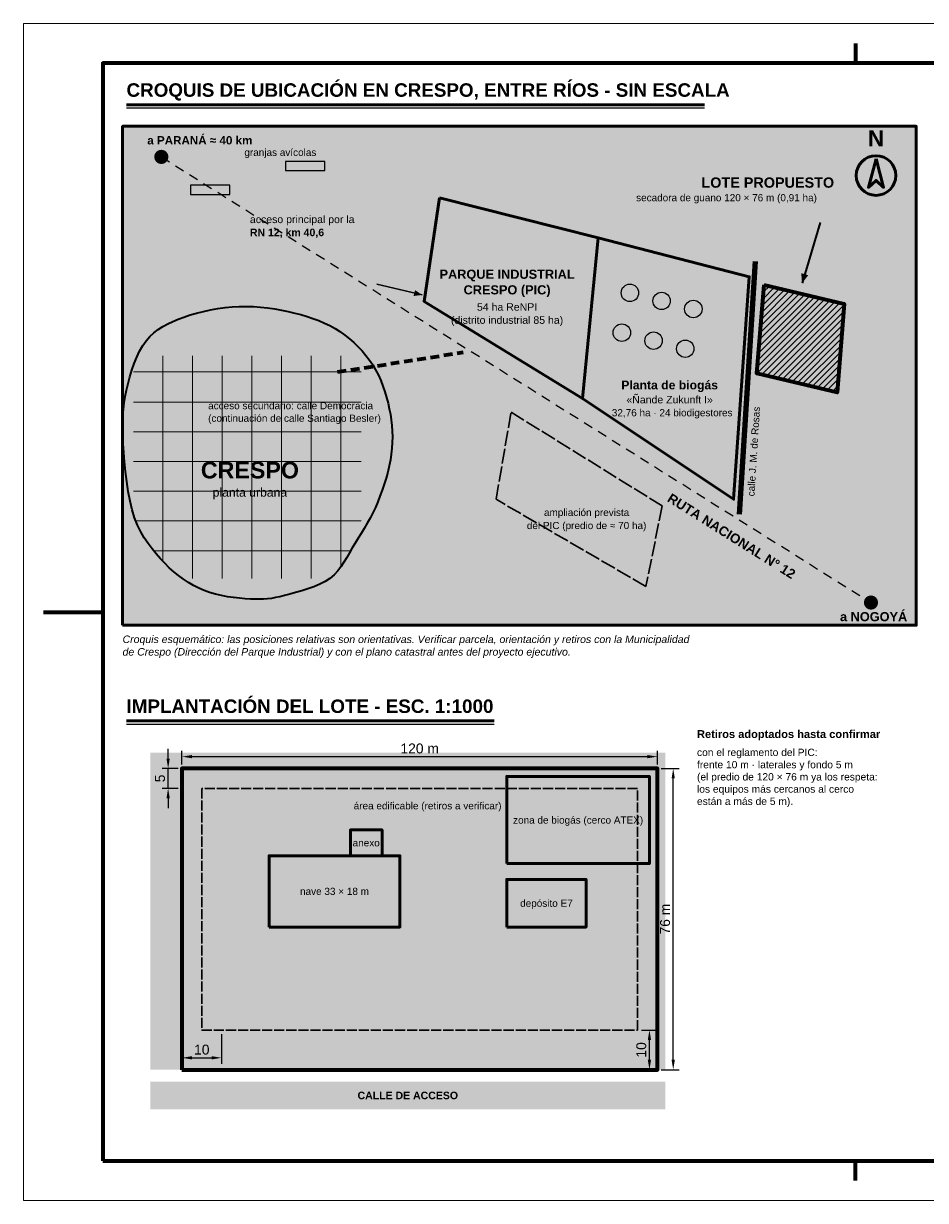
# Model space of a CAD drawing. Header units: millimetres. Extents: x 0 to 420, y 0 to 297.
# Tile 1 of 2: x 0 to 228, y 0 to 297. Entities that reach past the tile are written whole.
import ezdxf
from ezdxf.enums import TextEntityAlignment as Align

# ---------------------------------------------------------------- set-up
doc = ezdxf.new("R2010")
doc.units = ezdxf.units.MM
doc.header["$LTSCALE"] = 0.5
doc.linetypes.add('DASHED', pattern=[1.524, 1.27, -0.254])
for name, color, linetype, lineweight in [('CONTORNO', 7, 'CONTINUOUS', 50), ('COTAS', 7, 'CONTINUOUS', 25), ('FINO', 7, 'CONTINUOUS', 25), ('HOJA', 8, 'CONTINUOUS', 13), ('RAYADO', 8, 'CONTINUOUS', 18), ('RECUADRO', 7, 'CONTINUOUS', 70), ('RELLENO', 9, 'CONTINUOUS', 13), ('TEXTO', 7, 'CONTINUOUS', 25)]:
    doc.layers.add(name, color=color, linetype=linetype, lineweight=lineweight)
doc.styles.add('CURSIVA', font='ariali.ttf')
doc.styles.add('NEGRITA', font='arialbd.ttf')
doc.styles.get("Standard").update_dxf_attribs({"font": 'arial.ttf'})
doc.dimstyles.new('IRAM', dxfattribs={"dimtxt": 2.5, "dimasz": 2.5, "dimexe": 1.5, "dimexo": 1, "dimgap": 0.8, "dimtad": 1, "dimdec": 1, "dimtxsty": 'Standard', "dimcen": 2.5, "dimazin": 3, "dimtfac": 1, "dimtmove": 0, "dimatfit": 3})

msp = doc.modelspace()

# ---------------------------------------------------------------- hatches: boundary and pattern name
at = {"layer": 'CONTORNO'}
for points in [[(215.19184, 262.89607), (215.19184, 257.39607), (217.09184, 255.64607)], [(100.59395, 228.52788), (98.81903, 229.72256), (98.47356, 228.24234)]]:
    msp.add_hatch(color=7, dxfattribs=at).paths.add_polyline_path(points)
at = {"layer": 'CONTORNO', "true_color": 0xc8102e}
msp.add_hatch(color=7, dxfattribs=at).paths.add_polyline_path([(196.51569, 231.45074), (198.07408, 233.49113), (196.32578, 234.01115)])
at = {"layer": 'RAYADO', "true_color": 0xc8102e}
h = msp.add_hatch(dxfattribs=at)
h.set_pattern_fill('ANSI31', scale=0.35)
h.paths.add_polyline_path([(186.98704, 231.0695), (207.18778, 226.24042), (205.4091, 203.87418), (185.08131, 208.70325)])
at = {"layer": 'RELLENO', "true_color": 0xf3f2ed}
msp.add_hatch(color=7, dxfattribs=at).paths.add_polyline_path([(25, 145.16278), (225.35574, 145.16278), (225.35574, 271.1), (25, 271.1)])
at = {"layer": 'RELLENO', "true_color": 0xbebebe}
h = msp.add_hatch(color=7, dxfattribs=at)
edge = h.paths.add_edge_path()
edge.add_arc((34.78275, 263.34806), 1.8, 0, 360)
msp.add_hatch(color=7, dxfattribs=at).paths.add_polyline_path([(35.73983, 264.87252), (214.87844, 152.40588), (212.96427, 149.35696), (33.82566, 261.8236)])
at = {"layer": 'RELLENO', "true_color": 0xffffff}
for points in [[(66.16377, 259.91688), (76.07356, 259.91688), (76.07356, 262.20433), (66.16377, 262.20433)], [(42.15157, 253.81699), (52.06136, 253.81699), (52.06136, 256.23153), (42.15157, 256.23153)], [(186.98704, 231.0695), (207.18778, 226.24042), (205.4091, 203.87418), (185.08131, 208.70325)]]:
    msp.add_hatch(color=7, dxfattribs=at).paths.add_polyline_path(points)
at = {"layer": 'RELLENO', "true_color": 0xe0e7f0}
msp.add_hatch(color=7, dxfattribs=at).paths.add_polyline_path([(105.04066, 253.05451), (145.06098, 242.88803), (141.12247, 202.34921), (101.10215, 226.87583)])
at = {"layer": 'RELLENO', "true_color": 0xe6f0de}
msp.add_hatch(color=7, dxfattribs=at).paths.add_polyline_path([(145.06098, 242.88803), (183.17558, 233.1028), (179.23707, 176.93302), (141.12247, 202.34921)])
at = {"layer": 'RELLENO', "true_color": 0xd4e2de}
h = msp.add_hatch(color=7, dxfattribs=at)
edge = h.paths.add_edge_path()
edge.add_arc((153.06505, 229.03621), 2.2, 0, 360)
h = msp.add_hatch(color=7, dxfattribs=at)
edge = h.paths.add_edge_path()
edge.add_arc((161.06911, 227.00291), 2.2, 0, 360)
h = msp.add_hatch(color=7, dxfattribs=at)
edge = h.paths.add_edge_path()
edge.add_arc((169.07318, 224.96961), 2.2, 0, 360)
at = {"layer": 'RELLENO', "true_color": 0xf0e2c6}
msp.add_hatch(color=7, dxfattribs=at).paths.add_polyline_path([(30.97129, 216.96352), (31.91311, 218.04283), (32.92764, 218.98986), (34.01413, 219.82321), (35.17183, 220.56149), (36.40001, 221.22333), (37.69792, 221.82734), (39.06481, 222.39213), (40.49994, 222.93632), (42.03407, 223.45755), (43.68112, 223.93708), (45.41501, 224.36896), (47.20969, 224.74722), (49.03912, 225.06592), (50.87723, 225.31909), (52.69797, 225.50077), (54.47529, 225.60502), (56.23958, 225.62612), (58.02868, 225.56729), (59.82771, 225.43599), (61.62178, 225.23966), (63.39599, 224.98575), (65.13547, 224.6817), (66.82531, 224.33495), (68.45064, 223.95297), (70.02324, 223.53636), (71.56234, 223.07829), (73.06422, 222.57506), (74.52516, 222.02293), (75.94143, 221.41817), (77.30931, 220.75708), (78.62508, 220.03592), (79.88502, 219.25097), (81.09707, 218.39715), (82.26818, 217.47581), (83.39313, 216.49292), (84.46671, 215.45443), (85.48372, 214.3663), (86.43895, 213.23448), (87.32717, 212.06494), (88.14318, 210.86363), (88.88699, 209.61193), (89.56355, 208.2962), (90.17509, 206.92983), (90.72386, 205.52623), (91.21208, 204.0988), (91.64198, 202.66095), (92.01581, 201.22608), (92.33579, 199.80759), (92.60254, 198.40051), (92.81421, 196.98996), (92.9693, 195.57445), (93.06632, 194.15248), (93.10379, 192.72258), (93.08022, 191.28323), (92.99411, 189.83297), (92.84398, 188.3703), (92.61929, 186.88033), (92.31693, 185.35809), (91.94658, 183.81698), (91.51791, 182.27042), (91.04061, 180.73179), (90.52435, 179.21452), (89.97881, 177.73199), (89.41367, 176.29761), (88.81279, 174.90555), (88.16006, 173.54055), (87.46514, 172.20186), (86.73771, 170.88873), (85.98745, 169.60042), (85.22404, 168.33619), (84.45716, 167.09529), (83.69648, 165.87697), (82.96756, 164.66077), (82.27215, 163.43861), (81.58417, 162.22836), (80.87759, 161.0479), (80.12634, 159.91509), (79.30437, 158.84781), (78.38562, 157.86392), (77.34405, 156.98131), (76.13882, 156.19884), (74.77727, 155.49903), (73.30554, 154.87516), (71.76979, 154.32055), (70.21617, 153.82848), (68.69084, 153.39226), (67.23996, 153.00519), (65.90967, 152.66055), (64.71685, 152.36432), (63.62478, 152.12542), (62.59921, 151.94163), (61.6059, 151.8107), (60.6106, 151.73041), (59.57907, 151.69851), (58.47707, 151.71278), (57.27036, 151.77099), (55.94305, 151.86295), (54.52095, 151.98643), (53.03234, 152.15111), (51.50553, 152.36668), (49.96878, 152.64281), (48.4504, 152.98918), (46.97867, 153.41547), (45.58188, 153.93136), (44.24241, 154.53289), (42.92577, 155.20912), (41.63494, 155.95932), (40.37289, 156.78274), (39.1426, 157.67864), (37.94705, 158.64627), (36.78922, 159.68488), (35.67209, 160.79373), (34.57766, 161.95496), (33.49539, 163.16161), (32.43942, 164.42932), (31.4239, 165.77372), (30.46297, 167.21045), (29.57077, 168.75516), (28.76146, 170.42347), (28.04917, 172.23102), (27.43291, 174.25426), (26.89878, 176.51107), (26.44158, 178.9292), (26.05609, 181.43645), (25.73711, 183.96057), (25.47941, 186.42934), (25.27779, 188.77053), (25.12705, 190.91192), (25.02804, 192.86269), (24.9861, 194.69556), (25.00273, 196.43361), (25.07941, 198.09994), (25.21762, 199.71761), (25.41886, 201.30972), (25.68462, 202.89935), (26.01639, 204.50958), (26.40994, 206.16536), (26.86206, 207.85539), (27.37571, 209.54839), (27.95388, 211.2131), (28.59955, 212.81824), (29.31568, 214.33254), (30.10527, 215.72472)])
at = {"layer": 'RELLENO', "true_color": 0xd4e2de}
h = msp.add_hatch(color=7, dxfattribs=at)
edge = h.paths.add_edge_path()
edge.add_arc((151.03227, 218.99681), 2.2, 0, 360)
h = msp.add_hatch(color=7, dxfattribs=at)
edge = h.paths.add_edge_path()
edge.add_arc((159.03634, 216.96352), 2.2, 0, 360)
h = msp.add_hatch(color=7, dxfattribs=at)
edge = h.paths.add_edge_path()
edge.add_arc((167.0404, 214.93022), 2.2, 0, 360)
at = {"layer": 'RELLENO', "true_color": 0xeef0f5}
msp.add_hatch(color=7, dxfattribs=at).paths.add_polyline_path([(123.08157, 198.91802), (161.19616, 175.28096), (157.13061, 154.94801), (119.27011, 176.93302)])
at = {"layer": 'RELLENO', "true_color": 0xbebebe}
h = msp.add_hatch(color=7, dxfattribs=at)
edge = h.paths.add_edge_path()
edge.add_arc((213.92136, 150.88142), 1.8, 0, 360)
at = {"layer": 'RELLENO', "true_color": 0xf4f5f0}
msp.add_hatch(color=7, dxfattribs=at).paths.add_polyline_path([(32, 33), (162, 33), (162, 113), (32, 113)])
at = {"layer": 'RELLENO', "true_color": 0xe9f1e1}
msp.add_hatch(color=7, dxfattribs=at).paths.add_polyline_path([(40, 33), (160, 33), (160, 109), (40, 109)])
at = {"layer": 'RELLENO', "true_color": 0xfff2c4}
msp.add_hatch(color=7, dxfattribs=at).paths.add_polyline_path([(122, 85), (158, 85), (158, 107), (122, 107)])
at = {"layer": 'RELLENO', "true_color": 0xe4c6b6}
for points in [[(82.5, 87), (90.5, 87), (90.5, 93.5), (82.5, 93.5)], [(122, 69), (142, 69), (142, 81), (122, 81)]]:
    msp.add_hatch(color=7, dxfattribs=at).paths.add_polyline_path(points)
at = {"layer": 'RELLENO', "true_color": 0xdcdcdc}
msp.add_hatch(color=7, dxfattribs=at).paths.add_polyline_path([(62, 69), (95, 69), (95, 87), (62, 87)])
at = {"layer": 'RELLENO', "true_color": 0xb9b9b9}
msp.add_hatch(color=7, dxfattribs=at).paths.add_polyline_path([(32, 23), (162, 23), (162, 30), (32, 30)])

# ---------------------------------------------------------------- linework, layer by layer
at = {"layer": 'CONTORNO'}
for p, q in [((26, 276.5), (171.86, 276.5)), ((26, 121), (118.82, 121))]:
    msp.add_line(p, q, dxfattribs=at)
at = {"layer": 'CONTORNO', "lineweight": 35, "true_color": 0xc8102e}
msp.add_line((201.08944, 246.82754), (196.51569, 231.45074), dxfattribs=at)
at = {"layer": 'CONTORNO', "lineweight": 30}
msp.add_line((89.15957, 231.19658), (100.59395, 228.52788), dxfattribs=at)
at = {"layer": 'CONTORNO', "lineweight": 70, "true_color": 0x787878}
for p, q in [((109.48392, 213.80222), (111.01194, 214.04065)), ((89.32782, 210.65707), (91.50152, 210.99625)), ((92.68717, 211.18126), (94.86087, 211.52045)), ((96.04652, 211.70545), (98.22022, 212.04464)), ((99.40587, 212.22965), (101.57957, 212.56883)), ((102.76522, 212.75384), (104.93891, 213.09302)), ((106.12457, 213.27803), (108.29826, 213.61721)), ((79.24978, 209.0845), (81.42347, 209.42368)), ((82.60913, 209.60869), (84.78282, 209.94787)), ((85.96847, 210.13288), (88.14217, 210.47206))]:
    msp.add_line(p, q, dxfattribs=at)
at = {"layer": 'CONTORNO', "lineweight": 50}
for points in [[(25, 145.16278), (225.35574, 145.16278), (225.35574, 271.1), (25, 271.1)], [(122, 85), (158, 85), (158, 107), (122, 107)], [(82.5, 87), (90.5, 87), (90.5, 93.5), (82.5, 93.5)], [(62, 69), (95, 69), (95, 87), (62, 87)], [(122, 69), (142, 69), (142, 81), (122, 81)]]:
    msp.add_lwpolyline(points, close=True, dxfattribs=at)
at = {"layer": 'CONTORNO', "lineweight": 25}
for points in [[(66.16377, 259.91688), (76.07356, 259.91688), (76.07356, 262.20433), (66.16377, 262.20433)], [(42.15157, 253.81699), (52.06136, 253.81699), (52.06136, 256.23153), (42.15157, 256.23153)]]:
    msp.add_lwpolyline(points, close=True, dxfattribs=at)
at = {"layer": 'CONTORNO'}
for points in [[(215.19184, 262.89607), (213.29184, 255.64607), (215.19184, 257.39607), (217.09184, 255.64607)], [(105.04066, 253.05451), (145.06098, 242.88803), (141.12247, 202.34921), (101.10215, 226.87583)], [(145.06098, 242.88803), (183.17558, 233.1028), (179.23707, 176.93302), (141.12247, 202.34921)]]:
    msp.add_lwpolyline(points, close=True, dxfattribs=at)
at = {"layer": 'CONTORNO', "lineweight": 120, "true_color": 0xcdcdcd}
msp.add_lwpolyline([(184.70017, 236.91522), (180.63461, 173.12059)], dxfattribs=at)
at = {"layer": 'CONTORNO', "lineweight": 70, "true_color": 0xc8102e}
msp.add_lwpolyline([(186.98704, 231.0695), (207.18778, 226.24042), (205.4091, 203.87418), (185.08131, 208.70325)], close=True, dxfattribs=at)
at = {"layer": 'CONTORNO', "lineweight": 35}
msp.add_lwpolyline([(30.97129, 216.96352), (31.91311, 218.04283), (32.92764, 218.98986), (34.01413, 219.82321), (35.17183, 220.56149), (36.40001, 221.22333), (37.69792, 221.82734), (39.06481, 222.39213), (40.49994, 222.93632), (42.03407, 223.45755), (43.68112, 223.93708), (45.41501, 224.36896), (47.20969, 224.74722), (49.03912, 225.06592), (50.87723, 225.31909), (52.69797, 225.50077), (54.47529, 225.60502), (56.23958, 225.62612), (58.02868, 225.56729), (59.82771, 225.43599), (61.62178, 225.23966), (63.39599, 224.98575), (65.13547, 224.6817), (66.82531, 224.33495), (68.45064, 223.95297), (70.02324, 223.53636), (71.56234, 223.07829), (73.06422, 222.57506), (74.52516, 222.02293), (75.94143, 221.41817), (77.30931, 220.75708), (78.62508, 220.03592), (79.88502, 219.25097), (81.09707, 218.39715), (82.26818, 217.47581), (83.39313, 216.49292), (84.46671, 215.45443), (85.48372, 214.3663), (86.43895, 213.23448), (87.32717, 212.06494), (88.14318, 210.86363), (88.88699, 209.61193), (89.56355, 208.2962), (90.17509, 206.92983), (90.72386, 205.52623), (91.21208, 204.0988), (91.64198, 202.66095), (92.01581, 201.22608), (92.33579, 199.80759), (92.60254, 198.40051), (92.81421, 196.98996), (92.9693, 195.57445), (93.06632, 194.15248), (93.10379, 192.72258), (93.08022, 191.28323), (92.99411, 189.83297), (92.84398, 188.3703), (92.61929, 186.88033), (92.31693, 185.35809), (91.94658, 183.81698), (91.51791, 182.27042), (91.04061, 180.73179), (90.52435, 179.21452), (89.97881, 177.73199), (89.41367, 176.29761), (88.81279, 174.90555), (88.16006, 173.54055), (87.46514, 172.20186), (86.73771, 170.88873), (85.98745, 169.60042), (85.22404, 168.33619), (84.45716, 167.09529), (83.69648, 165.87697), (82.96756, 164.66077), (82.27215, 163.43861), (81.58417, 162.22836), (80.87759, 161.0479), (80.12634, 159.91509), (79.30437, 158.84781), (78.38562, 157.86392), (77.34405, 156.98131), (76.13882, 156.19884), (74.77727, 155.49903), (73.30554, 154.87516), (71.76979, 154.32055), (70.21617, 153.82848), (68.69084, 153.39226), (67.23996, 153.00519), (65.90967, 152.66055), (64.71685, 152.36432), (63.62478, 152.12542), (62.59921, 151.94163), (61.6059, 151.8107), (60.6106, 151.73041), (59.57907, 151.69851), (58.47707, 151.71278), (57.27036, 151.77099), (55.94305, 151.86295), (54.52095, 151.98643), (53.03234, 152.15111), (51.50553, 152.36668), (49.96878, 152.64281), (48.4504, 152.98918), (46.97867, 153.41547), (45.58188, 153.93136), (44.24241, 154.53289), (42.92577, 155.20912), (41.63494, 155.95932), (40.37289, 156.78274), (39.1426, 157.67864), (37.94705, 158.64627), (36.78922, 159.68488), (35.67209, 160.79373), (34.57766, 161.95496), (33.49539, 163.16161), (32.43942, 164.42932), (31.4239, 165.77372), (30.46297, 167.21045), (29.57077, 168.75516), (28.76146, 170.42347), (28.04917, 172.23102), (27.43291, 174.25426), (26.89878, 176.51107), (26.44158, 178.9292), (26.05609, 181.43645), (25.73711, 183.96057), (25.47941, 186.42934), (25.27779, 188.77053), (25.12705, 190.91192), (25.02804, 192.86269), (24.9861, 194.69556), (25.00273, 196.43361), (25.07941, 198.09994), (25.21762, 199.71761), (25.41886, 201.30972), (25.68462, 202.89935), (26.01639, 204.50958), (26.40994, 206.16536), (26.86206, 207.85539), (27.37571, 209.54839), (27.95388, 211.2131), (28.59955, 212.81824), (29.31568, 214.33254), (30.10527, 215.72472)], close=True, dxfattribs=at)
at = {"layer": 'CONTORNO', "linetype": 'DASHED', "lineweight": 30, "ltscale": 6}
msp.add_lwpolyline([(123.08157, 198.91802), (161.19616, 175.28096), (157.13061, 154.94801), (119.27011, 176.93302)], close=True, dxfattribs=at)
at = {"layer": 'CONTORNO', "lineweight": 70}
msp.add_lwpolyline([(40, 33), (160, 33), (160, 109), (40, 109)], close=True, dxfattribs=at)
at = {"layer": 'CONTORNO', "linetype": 'DASHED', "lineweight": 30, "ltscale": 4, "true_color": 0xc8102e}
msp.add_lwpolyline([(45, 43), (155, 43), (155, 104), (45, 104)], close=True, dxfattribs=at)
at = {"layer": 'CONTORNO'}
msp.add_circle((215.19184, 258.64607), 5, dxfattribs=at)
at = {"layer": 'CONTORNO', "lineweight": 25}
for centre in [(153.06505, 229.03621), (161.06911, 227.00291), (169.07318, 224.96961), (151.03227, 218.99681), (159.03634, 216.96352), (167.0404, 214.93022)]:
    msp.add_circle(centre, 2.2, dxfattribs=at)
at = {"layer": 'FINO'}
for p, q in [((26, 275.7), (171.86, 275.7)), ((26, 120.2), (118.82, 120.2))]:
    msp.add_line(p, q, dxfattribs=at)
at = {"layer": 'FINO', "lineweight": 25, "true_color": 0xffffff}
for p, q in [((34.78275, 263.34806), (36.81536, 262.07195)), ((38.33983, 261.11486), (40.37244, 259.83874)), ((41.8969, 258.88166), (43.92952, 257.60554)), ((45.45398, 256.64846), (47.4866, 255.37234)), ((49.01106, 254.41525), (51.04368, 253.13914)), ((52.56814, 252.18205), (54.60076, 250.90594)), ((56.12522, 249.94885), (58.15784, 248.67273)), ((59.6823, 247.71565), (61.71491, 246.43953)), ((63.23938, 245.48245), (65.27199, 244.20633)), ((66.79646, 243.24924), (68.82907, 241.97313)), ((70.35353, 241.01604), (72.38615, 239.73993)), ((73.91061, 238.78284), (75.94323, 237.50673)), ((77.46769, 236.54964), (79.50031, 235.27352)), ((81.02477, 234.31644), (83.05739, 233.04032)), ((84.58185, 232.08323), (86.61447, 230.80712)), ((88.13893, 229.85003), (90.17154, 228.57392)), ((91.69601, 227.61683), (93.72862, 226.34072)), ((95.25308, 225.38363), (97.2857, 224.10751)), ((98.81016, 223.15043), (100.84278, 221.87431)), ((102.36724, 220.91722), (104.39986, 219.64111)), ((105.92432, 218.68402), (107.95694, 217.40791)), ((109.4814, 216.45082), (111.51402, 215.17471)), ((113.03848, 214.21762), (115.07109, 212.9415)), ((116.59556, 211.98442), (118.62817, 210.7083)), ((120.15264, 209.75121), (122.18525, 208.4751)), ((123.70971, 207.51801), (125.74233, 206.2419)), ((127.26679, 205.28481), (129.29941, 204.0087)), ((130.82387, 203.05161), (132.85649, 201.77549)), ((134.38095, 200.81841), (136.41357, 199.54229)), ((137.93803, 198.58521), (139.97065, 197.30909)), ((141.49511, 196.352), (143.52772, 195.07589)), ((145.05219, 194.1188), (147.0848, 192.84269)), ((148.60927, 191.8856), (150.64188, 190.60948)), ((152.16634, 189.6524), (154.19896, 188.37628)), ((155.72342, 187.4192), (157.75604, 186.14308)), ((159.2805, 185.18599), (161.31312, 183.90988)), ((162.83758, 182.95279), (164.8702, 181.67668)), ((166.39466, 180.71959), (168.42728, 179.44347)), ((169.95174, 178.48639), (171.98435, 177.21027)), ((173.50882, 176.25319), (175.54143, 174.97707)), ((177.0659, 174.01998), (179.09851, 172.74387)), ((180.62297, 171.78678), (182.65559, 170.51067)), ((184.18005, 169.55358), (186.21267, 168.27746)), ((187.73713, 167.32038), (189.76975, 166.04426)), ((191.29421, 165.08718), (193.32683, 163.81106)), ((194.85129, 162.85397), (196.88391, 161.57786)), ((198.40837, 160.62077), (200.44098, 159.34466)), ((201.96545, 158.38757), (203.99806, 157.11145)), ((205.52253, 156.15437), (207.55514, 154.87825)), ((209.0796, 153.92117), (211.11222, 152.64505))]:
    msp.add_line(p, q, dxfattribs=at)
at = {"layer": 'FINO', "lineweight": 18, "true_color": 0xd7c8aa}
for p, q in [((35.16389, 213.15109), (35.16389, 161.33295)), ((42.65976, 213.15109), (42.65976, 156.98131)), ((50.15563, 213.15109), (50.15563, 156.98131)), ((57.65151, 213.15109), (57.65151, 156.98131)), ((65.14738, 213.15109), (65.14738, 156.98131)), ((72.64325, 213.15109), (72.64325, 156.98131)), ((80.13912, 213.15109), (80.13912, 159.93436)), ((27.79507, 209.0845), (85.22106, 209.0845)), ((27.79507, 201.45964), (85.22106, 201.45964)), ((27.79507, 193.96186), (85.22106, 193.96186)), ((27.79507, 186.46409), (85.22106, 186.46409)), ((27.79507, 178.96631), (85.22106, 178.96631)), ((28.34964, 171.46853), (85.22106, 171.46853)), ((32.82139, 163.97076), (82.57494, 163.97076))]:
    msp.add_line(p, q, dxfattribs=at)
at = {"layer": 'HOJA'}
msp.add_lwpolyline([(0, 0), (420, 0), (420, 297), (0, 297)], close=True, dxfattribs=at)
at = {"layer": 'RECUADRO'}
for p, q in [((210, 292), (210, 287)), ((5, 148.5), (20, 148.5)), ((210, 5), (210, 10))]:
    msp.add_line(p, q, dxfattribs=at)
msp.add_lwpolyline([(20, 10), (410, 10), (410, 287), (20, 287)], close=True, dxfattribs=at)

# ---------------------------------------------------------------- texts
at = {"layer": 'TEXTO', "style": 'NEGRITA'}
for s, p in [('CROQUIS DE UBICACIÓN EN CRESPO, ENTRE RÍOS - SIN ESCALA', (26, 277.5)), ('IMPLANTACIÓN DEL LOTE - ESC. 1:1000', (26, 122))]:
    msp.add_text(s, height=3.4, dxfattribs=at).set_placement(p, align=Align.BOTTOM_LEFT)
for s, height, p in [('a PARANÁ ≈ 40 km', 2.1, (31.22538, 267.54173)), ('RN 12, km 40,6', 1.9, (57.14331, 244.28592)), ('Retiros adoptados hasta confirmar', 2, (170, 117.7))]:
    msp.add_text(s, height=height, dxfattribs=at).set_placement(p, align=Align.MIDDLE_LEFT)
msp.add_text('N', height=4, dxfattribs=at).set_placement((215.19184, 264.84607), align=Align.BOTTOM_CENTER)
at = {"layer": 'TEXTO'}
for s, height, p in [('granjas avícolas', 1.8, (55.74578, 264.49179)), ('acceso principal por la', 1.9, (57.14331, 247.59002)), ('acceso secundario: calle Democracia', 1.8, (46.59827, 200.57007)), ('(continuación de calle Santiago Besler)', 1.8, (46.59827, 197.39305))]:
    msp.add_text(s, height=height, dxfattribs=at).set_placement(p, align=Align.MIDDLE_LEFT)
at = {"layer": 'TEXTO', "true_color": 0xc8102e, "style": 'NEGRITA'}
msp.add_text('LOTE PROPUESTO', height=2.6, dxfattribs=at).set_placement((187.87638, 256.86693), align=Align.MIDDLE_CENTER)
at = {"layer": 'TEXTO', "true_color": 0xc8102e}
for s, p in [('secadora de guano 120 × 76 m (0,91 ha)', (177.45839, 253.05451)), ('área edificable (retiros a verificar)', (102, 99.6))]:
    msp.add_text(s, height=1.8, dxfattribs=at).set_placement(p, align=Align.MIDDLE_CENTER)
at = {"layer": 'TEXTO', "style": 'NEGRITA'}
for s, height, p in [('PARQUE INDUSTRIAL', 2.3, (122.06518, 233.7382)), ('CRESPO (PIC)', 2.3, (122.06518, 229.79869)), ('Planta de biogás', 2.2, (163.10189, 205.78039)), ('CRESPO', 4.2, (57.14331, 184.30371)), ('CALLE DE ACCESO', 1.9, (97, 26.5))]:
    msp.add_text(s, height=height, dxfattribs=at).set_placement(p, align=Align.MIDDLE_CENTER)
at = {"layer": 'TEXTO'}
for s, height, p in [('54 ha ReNPI', 1.9, (122.06518, 225.47794)), ('(distrito industrial 85 ha)', 1.9, (122.06518, 222.17383)), ('«Ñande Zukunft I»', 1.9, (163.10189, 202.09504)), ('32,76 ha · 24 biodigestores', 1.8, (163.73714, 198.79094)), ('planta urbana', 2.2, (57.14331, 178.71215)), ('ampliación prevista', 1.8, (142.13886, 173.62891)), ('del PIC (predio de ≈ 70 ha)', 1.8, (142.13886, 170.32481)), ('zona de biogás (cerco ATEX)', 1.8, (140, 96)), ('anexo', 1.8, (86.5, 90.25)), ('nave 33 × 18 m', 1.8, (78.5, 78)), ('depósito E7', 1.8, (132, 75))]:
    msp.add_text(s, height=height, dxfattribs=at).set_placement(p, align=Align.MIDDLE_CENTER)
msp.add_text('calle J. M. de Rosas', height=1.8, rotation=86.3535386, dxfattribs=at).set_placement((184.31902, 189.00571), align=Align.MIDDLE_CENTER)
at = {"layer": 'TEXTO', "true_color": 0x464646, "style": 'NEGRITA'}
msp.add_text('RUTA NACIONAL N° 12', height=2.4, rotation=-32.1, dxfattribs=at).set_placement((178.72888, 167.65611), align=Align.MIDDLE_CENTER)
at = {"layer": 'TEXTO', "style": 'NEGRITA'}
msp.add_text('a NOGOYÁ', height=2.3, dxfattribs=at).set_placement((223.06886, 147.32315), align=Align.MIDDLE_RIGHT)
at = {"layer": 'TEXTO', "insert": (25, 142.56278), "char_height": 1.9, "attachment_point": 1, "style": 'CURSIVA'}
msp.add_mtext('Croquis esquemático: las posiciones relativas son orientativas. Verificar parcela, orientación y retiros con la Municipalidad\\Pde Crespo (Dirección del Parque Industrial) y con el plano catastral antes del proyecto ejecutivo.', dxfattribs=at)
at = {"layer": 'TEXTO', "insert": (170, 114), "char_height": 1.85, "attachment_point": 1}
msp.add_mtext('con el reglamento del PIC:\\Pfrente 10 m · laterales y fondo 5 m\\P(el predio de 120 × 76 m ya los respeta:\\Plos equipos más cercanos al cerco\\Pestán a más de 5 m).', dxfattribs=at)

# ---------------------------------------------------------------- dimensions: what is measured, and where the dimension line sits
at = {"layer": 'COTAS'}
for base, p1, p2, text in [((40, 112), (40, 109), (160, 109), '120 m'), ((40, 36), (40, 43), (50, 43), '10')]:
    msp.add_linear_dim(base=base, p1=p1, p2=p2, text=text, dimstyle='IRAM', override={"dimlfac": 1000}, dxfattribs=at).render()
for base, p1, p2, text in [((36.5, 104), (40, 104), (40, 109), '5'), ((164, 33), (160, 33), (160, 109), '76 m'), ((158, 33), (155, 33), (155, 43), '10')]:
    msp.add_linear_dim(base=base, p1=p1, p2=p2, angle=90, text=text, dimstyle='IRAM', override={"dimlfac": 1000}, dxfattribs=at).render()

doc.saveas('drawing.dxf')
